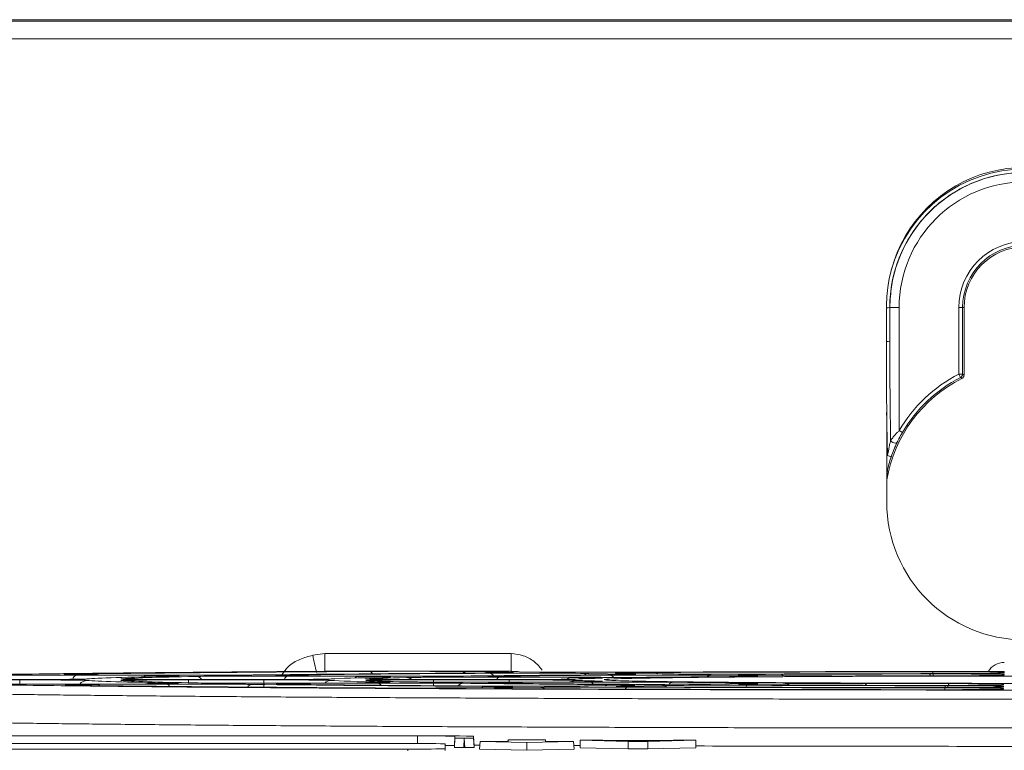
# Model space of a CAD drawing. Header units: millimetres. Extents: x 0 to 2100, y 0 to 1485.
# Tile 48 of 66: x 560 to 613, y 1332 to 1371. Entities that reach past the tile are written whole.
import ezdxf

# ---------------------------------------------------------------- set-up
doc = ezdxf.new("R2010")
doc.units = ezdxf.units.MM
doc.header["$LTSCALE"] = 5

msp = doc.modelspace()

# ---------------------------------------------------------------- linework, layer by layer
at = {"color": 7, "linetype": 'Continuous', "lineweight": 15}
for p, q in [((717.269, 1370.906), (511.269, 1370.906)), ((511.353, 1370.822), (717.185, 1370.822)), ((717.185, 1369.874), (511.353, 1369.874)), ((606.875, 1355.603), (606.88, 1345.103)), ((607.046, 1355.503), (607.047, 1355.503)), ((607.046, 1355.503), (607.047, 1353.697)), ((607.047, 1353.697), (607.047, 1355.503)), ((607.547, 1355.503), (607.047, 1355.503)), ((607.547, 1355.503), (607.547, 1348.92)), ((610.739, 1351.936), (610.739, 1355.503)), ((610.739, 1355.503), (610.939, 1355.503)), ((610.939, 1355.503), (610.939, 1351.936)), ((610.939, 1355.503), (611.019, 1355.503)), ((611.019, 1351.887), (611.019, 1355.503)), ((610.739, 1351.936), (610.829, 1351.758)), ((610.739, 1351.936), (610.939, 1351.936)), ((610.939, 1351.936), (611.019, 1351.887)), ((607.547, 1348.92), (607.72, 1348.82)), ((576.163, 1336.895), (576.806, 1336.985)), ((576.806, 1336.985), (576.806, 1336.037)), ((576.806, 1336.985), (586.776, 1336.985)), ((562.949, 1335.871), (562.938, 1335.872)), ((568.364, 1335.832), (564.627, 1335.85)), ((586.776, 1336.037), (576.806, 1336.037)), ((584.418, 1336.021), (586.423, 1335.991)), ((588.324, 1336), (587.223, 1336.017)), ((590.941, 1335.922), (592.952, 1335.892)), ((594.861, 1335.902), (592.848, 1335.932)), ((613.086, 1335.86), (613.165, 1335.867)), ((613.165, 1335.867), (613.163, 1335.829)), ((613.171, 1335.981), (613.169, 1335.943)), ((560.478, 1335.599), (556.464, 1335.599)), ((556.464, 1335.579), (560.478, 1335.579)), ((563.521, 1335.834), (567.255, 1335.815)), ((567.214, 1335.363), (563.522, 1335.345)), ((564.652, 1335.328), (568.342, 1335.346)), ((568.918, 1335.783), (568.67, 1335.775)), ((568.9, 1335.385), (568.901, 1335.385)), ((573.545, 1335.599), (569.52, 1335.599)), ((569.52, 1335.579), (573.545, 1335.579)), ((574.254, 1335.814), (574.246, 1335.815)), ((574.292, 1335.352), (574.284, 1335.352)), ((578.531, 1335.42), (574.825, 1335.402)), ((574.826, 1335.777), (578.564, 1335.758)), ((579.676, 1335.775), (575.936, 1335.793)), ((575.952, 1335.385), (579.656, 1335.403)), ((579.063, 1335.542), (579.057, 1335.542)), ((580.243, 1335.727), (580.018, 1335.719)), ((580.219, 1335.442), (580.215, 1335.442)), ((586.675, 1335.599), (582.624, 1335.599)), ((582.624, 1335.579), (586.675, 1335.579)), ((585.594, 1335.758), (585.593, 1335.758)), ((589.901, 1335.478), (586.166, 1335.459)), ((586.169, 1335.719), (589.924, 1335.701)), ((591.041, 1335.717), (587.282, 1335.736)), ((587.289, 1335.442), (591.021, 1335.461)), ((591.607, 1335.671), (591.448, 1335.663)), ((591.587, 1335.499), (591.587, 1335.499)), ((591.607, 1335.669), (591.607, 1335.669)), ((599.494, 1335.385), (597.467, 1335.355)), ((597.488, 1335.823), (599.513, 1335.793)), ((601.431, 1335.802), (599.404, 1335.833)), ((599.426, 1335.345), (601.45, 1335.375)), ((613.1, 1335.824), (613.099, 1335.824)), ((613.138, 1335.349), (613.136, 1335.312)), ((562.989, 1335.295), (562.98, 1335.296)), ((586.387, 1335.187), (584.378, 1335.157)), ((585.939, 1335.126), (585.934, 1335.126)), ((586.355, 1335.147), (588.361, 1335.177)), ((592.925, 1335.286), (590.911, 1335.256)), ((592.467, 1335.224), (592.457, 1335.225)), ((592.879, 1335.246), (594.89, 1335.276)), ((593.348, 1335.297), (593.334, 1335.296)), ((613.047, 1335.114), (613.126, 1335.12)), ((613.06, 1335.078), (613.06, 1335.078)), ((613.066, 1335.192), (613.066, 1335.192)), ((613.126, 1335.12), (613.124, 1335.083)), ((613.132, 1335.234), (613.13, 1335.197)), ((581.243, 1332.174), (513.243, 1332.174)), ((581.769, 1332.588), (550.268, 1332.588)), ((550.268, 1332.579), (581.769, 1332.579)), ((583.243, 1331.895), (583.243, 1332.157)), ((583.769, 1332.562), (583.743, 1332.062)), ((583.743, 1331.961), (583.769, 1332.461)), ((583.769, 1332.562), (583.769, 1332.461)), ((584.268, 1332.457), (584.242, 1331.957)), ((584.268, 1332.457), (584.27, 1332.457)), ((584.296, 1331.957), (584.27, 1332.457)), ((584.769, 1332.461), (584.769, 1332.562)), ((584.769, 1332.562), (584.795, 1332.062)), ((584.769, 1332.461), (584.795, 1331.961)), ((585.114, 1332.275), (585.082, 1331.875)), ((585.114, 1332.275), (587.614, 1332.223)), ((586.614, 1332.275), (585.114, 1332.275)), ((586.614, 1332.362), (586.609, 1332.275)), ((586.614, 1332.362), (586.614, 1332.275)), ((588.614, 1332.362), (586.614, 1332.362)), ((587.614, 1332.223), (590.114, 1332.275)), ((587.614, 1332.223), (587.614, 1331.822)), ((588.614, 1332.275), (588.614, 1332.362)), ((588.614, 1332.362), (588.618, 1332.275)), ((590.114, 1332.275), (588.614, 1332.275)), ((590.114, 1332.275), (590.145, 1331.875)), ((591.696, 1332.345), (590.48, 1332.345)), ((590.48, 1332.345), (593.045, 1332.289)), ((590.48, 1332.345), (590.48, 1331.945)), ((592.189, 1332.333), (591.696, 1332.345)), ((594.956, 1332.333), (592.189, 1332.333)), ((592.622, 1332.323), (594.525, 1332.323)), ((593.573, 1332.304), (592.622, 1332.323)), ((593.045, 1332.289), (593.045, 1331.889)), ((593.045, 1332.289), (594.102, 1332.289)), ((594.525, 1332.323), (593.573, 1332.304)), ((594.102, 1332.289), (596.667, 1332.345)), ((594.102, 1332.289), (594.102, 1331.889)), ((595.449, 1332.345), (594.956, 1332.333)), ((596.667, 1332.345), (595.449, 1332.345)), ((596.667, 1332.345), (596.667, 1331.945)), ((513.243, 1331.878), (581.243, 1331.878)), ((581.243, 1331.878), (581.243, 1331.778)), ((583.243, 1331.895), (583.243, 1331.795)), ((583.743, 1332.062), (583.743, 1331.961)), ((584.242, 1331.957), (584.296, 1331.957)), ((585.099, 1332.083), (584.794, 1332.084)), ((584.795, 1331.961), (584.795, 1332.062)), ((585.082, 1331.875), (587.614, 1331.822)), ((587.614, 1331.822), (590.145, 1331.875)), ((590.48, 1332.062), (590.131, 1332.063)), ((590.48, 1331.945), (593.045, 1331.889)), ((593.045, 1331.889), (594.102, 1331.889)), ((594.102, 1331.889), (596.667, 1331.945))]:
    msp.add_line(p, q, dxfattribs=at)
at = {"color": 8, "linetype": 'Continuous', "lineweight": 15}
for p, q in [((560.478, 1335.579), (560.478, 1335.348)), ((569.52, 1335.579), (569.52, 1335.423)), ((573.545, 1335.579), (573.545, 1335.185)), ((582.624, 1335.579), (582.624, 1335.267)), ((586.675, 1335.579), (586.675, 1335.461)), ((591.801, 1335.587), (591.786, 1335.592)), ((612.718, 1335.556), (612.723, 1335.566)), ((613.136, 1335.312), (613.073, 1335.309)), ((613.124, 1335.083), (613.06, 1335.08)), ((613.13, 1335.197), (613.066, 1335.194)), ((581.769, 1332.579), (581.769, 1332.174))]:
    msp.add_line(p, q, dxfattribs=at)
at = {"color": 7, "linetype": 'Continuous', "lineweight": 15, "flags": 128}
msp.add_lwpolyline([(607.09, 1348.403), (607.115, 1348.355), (607.156, 1348.313), (607.209, 1348.279), (607.268, 1348.257), (607.327, 1348.25), (607.381, 1348.258), (607.424, 1348.281), (607.452, 1348.315)], dxfattribs=at)
at = {"color": 8, "linetype": 'Continuous', "lineweight": 15, "flags": 128}
for points in [[(586.268, 1335.957), (586.342, 1335.981), (586.423, 1335.991)], [(592.797, 1335.858), (592.871, 1335.883), (592.952, 1335.892)], [(566.013, 1335.622), (566, 1335.625), (565.907, 1335.634)], [(579.145, 1335.621), (579.123, 1335.626), (579.03, 1335.635)], [(599.358, 1335.759), (599.431, 1335.783), (599.513, 1335.793)], [(599.426, 1335.345), (599.507, 1335.335), (599.58, 1335.311)], [(613.053, 1335.816), (613.069, 1335.82), (613.163, 1335.829)], [(586.355, 1335.147), (586.437, 1335.138), (586.509, 1335.113)], [(592.879, 1335.246), (592.96, 1335.236), (593.033, 1335.212)], [(613.014, 1335.071), (613.03, 1335.074), (613.124, 1335.083)]]:
    msp.add_lwpolyline(points, dxfattribs=at)
at = {"color": 7, "linetype": 'Continuous', "lineweight": 15}
for centre, radius, start, end in [((614.269, 1355.607), 7.394, 359.9738, 180.0262), ((614.269, 1355.503), 7.222, 0, 180), ((614.269, 1355.503), 6.722, 0, 180), ((614.269, 1355.503), 3.53, 0, 180), ((614.269, 1355.503), 3.33, 0, 180), ((614.269, 1355.503), 3.25, 0, 180), ((614.269, 1345.003), 7.5, 116.6187, 170.1675), ((614.269, 1345.003), 7.78, 116.9844, 149.7706), ((614.269, 1345.003), 7.58, 116.9844, 149.7706), ((610.739, 1351.936), 0.2, 296.9873, 359.9971), ((595.963, 1328.122), 27.923, 57.6396, 57.8317), ((606.624, 1346.558), 1.065, 62.4695, 73.4442), ((614.269, 1345.107), 7.389, 180.0262, 359.9738), ((581.743, 1274.865), 57.312, 88.50021, 90.49983), ((582.519, 1246.623), 85.968, 88.50021, 90.49983), ((582.269, 1275.269), 57.312, 88.50021, 90.49983), ((581.743, 1389.187), 57.312, 269.50017, 271.49979), ((583.293, 1323.343), 8.731, 87.046, 90.3286)]:
    msp.add_arc(centre, radius, start, end, dxfattribs=at)
at = {"color": 8, "linetype": 'Continuous', "lineweight": 15}
for centre, radius, start, end in [((614.269, 1355.496), 7.423, 15.617, 164.383), ((606.907, 1356.378), 0.886, 267.915, 279.0102), ((606.908, 1354.572), 0.886, 267.915, 279.0102), ((593.242, 1340.243), 17.404, 191.0923, 194.2165), ((579.147, 1335.792), 0.241, 28.2109, 84.0431), ((584.423, 1335.623), 0.398, 90.8479, 126.9302), ((585.609, 1335.682), 0.252, 28.1567, 84.4513), ((590.947, 1335.525), 0.398, 90.8513, 127.0852), ((594.507, 1335.839), 0.139, 28.3011, 82.0946), ((601.203, 1335.753), 0.128, 23.7338, 79.9951), ((609.06, 1335.791), 0.154, 2.3503, 43.6372), ((608.842, 1335.807), 0.522, 358.899, 23.022), ((563.599, 1335.553), 0.291, 105.5632, 168.6582), ((564.095, 1335.052), 0.498, 90.0795, 143.9162), ((564.639, 1335.158), 0.17, 40.5409, 85.6664), ((567.27, 1335.64), 0.176, 94.7649, 143.7958), ((568.312, 1335.139), 0.209, 25.4166, 81.9293), ((569.883, 1335.32), 0.443, 38.9969, 89.0777), ((572.97, 1334.951), 0.387, 92.1814, 141.3601), ((574.875, 1335.534), 0.247, 101.3603, 164.5702), ((575.939, 1335.216), 0.169, 40.8322, 85.6949), ((577.151, 1335.055), 0.496, 90.1117, 134.0566), ((578.579, 1335.58), 0.178, 94.9393, 145.5198), ((579.627, 1335.198), 0.207, 26.2565, 82.0468), ((581.172, 1335.258), 0.446, 50.0798, 89.4806), ((584.225, 1335.028), 0.367, 91.7543, 141.3192), ((586.199, 1335.511), 0.211, 98.1807, 155.3697), ((587.277, 1335.274), 0.169, 41.2717, 85.7379), ((589.948, 1335.507), 0.194, 96.9831, 146.7873), ((590.253, 1335.065), 0.488, 90.1165, 120.086), ((590.993, 1335.258), 0.205, 27.5298, 82.2249), ((591.963, 1335.111), 0.216, 92.6111, 133.0019), ((592.042, 1335.571), 0.262, 33.4083, 85.6027), ((595.477, 1335.112), 0.342, 91.9376, 138.1541), ((597.494, 1335.425), 0.398, 90.8602, 127.4978), ((598.684, 1335.187), 0.238, 92.0458, 129.6305), ((601.446, 1334.982), 0.394, 53.4742, 89.34), ((605.881, 1335.242), 0.154, 106.3482, 162.8059), ((610.466, 1335.187), 0.309, 141.4818, 182.7064), ((585.345, 1335.024), 0.205, 92.9711, 134.8761), ((588.356, 1334.784), 0.394, 53.4951, 89.3403), ((593.045, 1335.017), 0.176, 101.3008, 157.5372), ((594.885, 1334.883), 0.394, 53.4953, 89.3403), ((599.491, 1335.126), 0.168, 102.7717, 159.2124), ((610.392, 1335.078), 0.404, 152.3818, 182.7103)]:
    msp.add_arc(centre, radius, start, end, dxfattribs=at)
at = {"color": 7, "linetype": 'Continuous', "lineweight": 15}
for centre, major_axis, ratio, start_param, end_param in [((607.547, 1353.814), (0, 13.357), 0.037434, 1.579523, 1.987915), ((614.269, 1335.589), (61.632, 0), 0.008727, 2.176644, 2.538989), ((614.269, 1335.589), (50.368, 0), 0.008727, 2.182209, 2.531829), ((614.269, 1335.589), (48.632, 0), 0.008727, 2.200417, 2.515989), ((581.253, 1336.005), (3.653, 0), 0.008727, 0.523203, 2.176644), ((614.269, 1335.589), (37.368, 0), 0.008727, 2.210237, 2.504372), ((583.26, 1335.975), (3.652, 0), 0.008727, 5.323802, 6.207242), ((587.781, 1335.906), (3.648, 0), 0.008727, 0.523203, 2.200417), ((591.487, 1336.016), (3.654, 0), 0.008727, 3.665587, 5.147718), ((589.793, 1335.876), (3.647, 0), 0.008727, 5.351829, 6.207191), ((594.333, 1335.807), (3.643, 0), 0.008727, 0.523203, 2.243668), ((596.008, 1335.948), (3.65, 0), 0.008727, 3.220006, 3.665587), ((596.008, 1335.948), (3.65, 0), 0.008727, 1.988828, 2.644985), ((614.269, 1335.589), (50.368, 0), 0.008727, 1.611573, 2.006125), ((614.269, 1335.589), (48.632, 0), 0.008727, 1.672692, 1.988828), ((598.021, 1335.917), (3.649, 0), 0.008727, 3.665587, 5.119692), ((602.56, 1335.849), (3.645, 0), 0.008727, 3.220062, 3.665587), ((602.56, 1335.849), (3.645, 0), 0.008727, 1.945574, 2.634796), ((614.269, 1335.589), (37.368, 0), 0.008727, 1.683517, 1.978099), ((614.269, 1335.589), (35.632, 0), 0.008727, 1.714342, 1.945574), ((560.478, 1335.63), (3.634, 0), 0.008727, 4.712389, 6.194653), ((560.478, 1335.547), (3.629, 0), 0.008727, 0.087621, 1.570796), ((614.269, 1335.589), (50.368, 0), 0.008727, 3.229214, 3.57863), ((614.269, 1335.589), (50.368, 0), 0.008727, 2.702917, 3.05306), ((569.52, 1335.63), (3.634, 0), 0.008727, 3.219, 4.712389), ((614.269, 1335.589), (48.632, 0), 0.008727, 2.72028, 3.036295), ((614.269, 1335.589), (48.632, 0), 0.008727, 3.2478, 3.562723), ((569.52, 1335.547), (3.629, 0), 0.008727, 1.570796, 2.75427), ((614.269, 1335.589), (50.368, 0), 0.008727, 3.750577, 4.100451), ((573.545, 1335.63), (3.634, 0), 0.008727, 4.712389, 6.166617), ((573.545, 1335.547), (3.629, 0), 0.008727, 0.11566, 1.570796), ((614.269, 1335.589), (48.632, 0), 0.008727, 3.768007, 4.083307), ((614.269, 1335.589), (37.368, 0), 0.008727, 3.257253, 3.55118), ((614.269, 1335.589), (37.368, 0), 0.008727, 2.730237, 3.025024), ((582.624, 1335.63), (3.634, 0), 0.008727, 3.21811, 4.712389), ((614.269, 1335.589), (35.632, 0), 0.008727, 2.761843, 2.993057), ((614.269, 1335.589), (35.632, 0), 0.008727, 3.291033, 3.520951), ((582.624, 1335.547), (3.629, 0), 0.008727, 1.570796, 2.793718), ((614.269, 1335.589), (37.368, 0), 0.008727, 3.777891, 4.072403), ((614.269, 1335.589), (35.632, 0), 0.008727, 2.243668, 2.474235), ((614.269, 1335.589), (35.632, 0), 0.008727, 3.809588, 4.040087), ((586.675, 1335.63), (3.634, 0), 0.008727, 4.712389, 6.112267), ((586.675, 1335.547), (3.629, 0), 0.008727, 0.170017, 1.570796), ((614.269, 1335.589), (24.368, 0), 0.008727, 3.311609, 3.49785), ((614.269, 1335.589), (24.368, 0), 0.008727, 2.783309, 2.970675), ((589.793, 1335.302), (3.617, 0), 0.008727, 0.394831, 0.93081), ((594.333, 1335.371), (3.62, 0), 0.008727, 4.040087, 5.75919), ((614.269, 1335.589), (24.368, 0), 0.008727, 3.830949, 4.01803), ((614.269, 1335.589), (24.368, 0), 0.008727, 2.26457, 2.451029), ((596.358, 1335.401), (3.622, 0), 0.008727, 0.320204, 0.876438), ((596.358, 1335.777), (3.641, 0), 0.008727, 5.406163, 6.207139), ((602.56, 1335.329), (3.618, 0), 0.008727, 3.222986, 4.337946), ((596.358, 1335.401), (3.622, 0), 0.008727, 5.75919, 6.234364), ((604.586, 1335.818), (3.644, 0), 0.008727, 3.665587, 5.065362), ((604.586, 1335.36), (3.62, 0), 0.008727, 1.217507, 2.61839), ((614.269, 1335.589), (24.368, 0), 0.008727, 4.359099, 4.545636), ((614.269, 1335.589), (24.368, 0), 0.008727, 1.73673, 1.92377), ((614.269, 1335.589), (61.632, 0), 0.008727, 3.745103, 4.107062), ((581.253, 1335.173), (3.61, 0), 0.008727, 4.107062, 5.75919), ((587.781, 1335.271), (3.615, 0), 0.008727, 4.083307, 5.75919), ((589.48, 1335.131), (3.608, 0), 0.008727, 3.269101, 4.270974), ((583.26, 1335.203), (3.611, 0), 0.008727, 5.75919, 6.141511), ((614.269, 1335.589), (61.632, 0), 0.008727, 4.270974, 4.632461), ((591.487, 1335.162), (3.609, 0), 0.008727, 1.135081, 2.61839), ((596.008, 1335.23), (3.613, 0), 0.008727, 3.287348, 4.294728), ((589.793, 1335.302), (3.617, 0), 0.008727, 5.75919, 6.120838), ((614.269, 1335.589), (50.368, 0), 0.008727, 4.276674, 4.626201), ((614.269, 1335.589), (48.632, 0), 0.008727, 4.294728, 4.6095), ((598.021, 1335.26), (3.614, 0), 0.008727, 1.163131, 2.61839), ((614.269, 1335.589), (37.368, 0), 0.008727, 4.304723, 4.598823), ((614.269, 1335.589), (35.632, 0), 0.008727, 4.337946, 4.567815), ((584.27, 1332.461), (0.501, 0), 0.008727, 3.141592, 4.70965), ((584.268, 1332.461), (0.501, 0), 0.008727, 4.715128, 6.283186), ((584.244, 1331.961), (0.501, 0), 0.008727, 3.141592, 4.70965), ((584.295, 1331.961), (0.501, 0), 0.008727, 4.715128, 6.283186)]:
    msp.add_ellipse(centre, major_axis=major_axis, ratio=ratio, start_param=start_param, end_param=end_param, dxfattribs=at)
at = {"color": 8, "linetype": 'Continuous', "lineweight": 15}
for centre, major_axis, ratio, start_param, end_param in [((607.547, 1353.803), (0, 13.357), 0.052408, 1.868656, 2.055552), ((613.174, 1335.515), (0.028, 1), 0.999504, 0.028186, 1.056476), ((583.26, 1335.975), (3.652, 0), 0.008727, 6.207242, 6.806388), ((596.008, 1335.948), (3.65, 0), 0.008727, 2.644985, 3.220006), ((589.793, 1335.876), (3.647, 0), 0.008727, 6.207191, 6.806388), ((602.56, 1335.849), (3.645, 0), 0.008727, 2.634796, 3.220062), ((569.52, 1335.547), (3.629, 0), 0.008727, 2.75427, 3.2478), ((569.52, 1335.63), (3.634, 0), 0.008727, 3.036295, 3.219), ((582.624, 1335.547), (3.629, 0), 0.008727, 2.793718, 3.291033), ((582.624, 1335.63), (3.634, 0), 0.008727, 2.993057, 3.21811), ((589.793, 1335.302), (3.617, 0), 0.008727, 6.120838, 6.678017), ((602.56, 1335.329), (3.618, 0), 0.008727, 2.61839, 3.222986), ((596.358, 1335.777), (3.641, 0), 0.008727, 6.207139, 6.806388), ((596.358, 1335.401), (3.622, 0), 0.008727, 6.234364, 6.60339), ((583.26, 1335.203), (3.611, 0), 0.008727, 6.141511, 7.242043), ((589.48, 1335.131), (3.608, 0), 0.008727, 2.61839, 3.269101), ((596.008, 1335.23), (3.613, 0), 0.008727, 2.61839, 3.287348)]:
    msp.add_ellipse(centre, major_axis=major_axis, ratio=ratio, start_param=start_param, end_param=end_param, dxfattribs=at)
at = {"color": 7, "linetype": 'Continuous', "lineweight": 15}
for points, knots in [([(621.492, 1355.503), (621.49, 1355.636), (621.479, 1356.305), (621.225, 1357.776), (620.28, 1359.758), (618.531, 1361.509), (616.303, 1362.581), (613.847, 1362.856), (611.442, 1362.303), (609.352, 1360.986), (607.825, 1359.053), (607.126, 1357.11), (607.066, 1355.902), (607.046, 1355.503)], [0, 0, 0, 0, 0.017692, 0.088872, 0.196343, 0.303797, 0.411108, 0.518274, 0.625357, 0.732455, 0.839658, 0.947012, 1, 1, 1, 1]), ([(611.019, 1351.887), (611.017, 1351.864), (611.012, 1351.819), (610.978, 1351.76), (610.939, 1351.725), (610.914, 1351.711), (610.909, 1351.708)], [0, 0, 0, 0, 0.3048634, 0.609727, 0.914586, 1, 1, 1, 1]), ([(607.09, 1348.403), (607.098, 1348.413), (607.136, 1348.46), (607.249, 1348.597), (607.403, 1348.77), (607.513, 1348.885), (607.547, 1348.92)], [0, 0, 0, 0, 0.0805608, 0.3827136, 0.81332, 1, 1, 1, 1]), ([(607.72, 1348.82), (607.656, 1348.707), (607.564, 1348.542), (607.481, 1348.375), (607.457, 1348.325), (607.452, 1348.315)], [0, 0, 0, 0, 0.6339474, 0.9273029, 1, 1, 1, 1]), ([(606.927, 1347.579), (606.955, 1347.739), (606.995, 1347.971), (607.054, 1348.249), (607.08, 1348.359), (607.09, 1348.403)], [0, 0, 0, 0, 0.5732894, 0.8328144, 1, 1, 1, 1]), ([(607.452, 1348.315), (607.432, 1348.273), (607.385, 1348.172), (607.261, 1347.894), (607.175, 1347.661), (607.116, 1347.503)], [0, 0, 0, 0, 0.188853, 0.451258, 1, 1, 1, 1]), ([(574.524, 1335.862), (574.626, 1336.01), (574.869, 1336.362), (575.464, 1336.705), (575.933, 1336.832), (576.163, 1336.895)], [0, 0, 0, 0, 0.267888, 0.63998, 1, 1, 1, 1]), ([(576.468, 1336.034), (575.139, 1336.025), (572.48, 1336.007), (568.788, 1335.976), (565.345, 1335.942), (562.182, 1335.906), (559.357, 1335.868), (556.867, 1335.826), (554.776, 1335.783), (552.74, 1335.73), (551.925, 1335.69), (551.43, 1335.666)], [0, 0, 0, 0, 0.100376, 0.200753, 0.303791, 0.40683, 0.51166, 0.616491, 0.724367, 0.832243, 1, 1, 1, 1]), ([(564.627, 1335.85), (564.341, 1335.852), (563.734, 1335.856), (563.129, 1335.864), (563.004, 1335.87), (562.949, 1335.872)], [0, 0, 0, 0, 0.335292, 0.709558, 1, 1, 1, 1]), ([(572.978, 1335.84), (572.882, 1335.839), (572.55, 1335.836), (571.782, 1335.83), (570.653, 1335.827), (569.444, 1335.827), (568.724, 1335.83), (568.364, 1335.832)], [0, 0, 0, 0, 0.091333, 0.318314, 0.545386, 0.772699, 1, 1, 1, 1]), ([(576.806, 1336.037), (576.756, 1336.036), (576.668, 1336.035), (576.528, 1336.034), (576.468, 1336.034)], [0, 0, 0, 0, 0.573486, 1, 1, 1, 1]), ([(587.223, 1336.017), (587.1, 1336.019), (586.86, 1336.023), (586.699, 1336.03), (586.75, 1336.035), (586.776, 1336.037)], [0, 0, 0, 0, 0.33669, 0.662046, 1, 1, 1, 1]), ([(609.172, 1335.897), (609.599, 1335.897), (610.42, 1335.897), (611.56, 1335.893), (612.447, 1335.886), (613.05, 1335.877), (613.127, 1335.87), (613.165, 1335.867)], [0, 0, 0, 0, 0.212653, 0.408986, 0.605675, 0.802848, 1, 1, 1, 1]), ([(609.322, 1336.011), (609.7, 1336.011), (610.472, 1336.011), (611.567, 1336.007), (612.453, 1336), (613.056, 1335.991), (613.133, 1335.984), (613.171, 1335.981)], [0, 0, 0, 0, 0.193296, 0.394499, 0.596029, 0.798024, 1, 1, 1, 1]), ([(613.081, 1335.938), (613.015, 1335.935), (612.865, 1335.929), (612.191, 1335.921), (611.228, 1335.915), (610.453, 1335.914), (610.066, 1335.913)], [0, 0, 0, 0, 0.208074, 0.471838, 0.735926, 1, 1, 1, 1]), ([(613.069, 1336.033), (613.035, 1336.032), (612.952, 1336.031), (612.712, 1336.029), (612.447, 1336.028), (612.276, 1336.028), (612.216, 1336.028)], [0, 0, 0, 0, 0.216177, 0.525005, 0.833825, 1, 1, 1, 1]), ([(613.134, 1336.035), (613.134, 1336.035), (613.136, 1336.035), (613.121, 1336.034), (613.089, 1336.033), (613.069, 1336.033)], [0, 0, 0, 0, 0.01936, 0.361539, 1, 1, 1, 1]), ([(613.105, 1335.938), (613.106, 1335.938), (613.109, 1335.938), (613.091, 1335.937), (613.081, 1335.937)], [0, 0, 0, 0, 0.452939, 1, 1, 1, 1]), ([(551.427, 1335.512), (551.741, 1335.496), (552.371, 1335.463), (553.977, 1335.414), (556.083, 1335.366), (558.63, 1335.321), (561.507, 1335.28), (564.654, 1335.243), (568.189, 1335.207), (572.059, 1335.174), (576.205, 1335.145), (580.597, 1335.119), (585.277, 1335.096), (590.155, 1335.076), (595.187, 1335.06), (600.327, 1335.048), (605.623, 1335.04), (610.969, 1335.035), (616.306, 1335.035), (621.617, 1335.038), (626.932, 1335.046), (632.157, 1335.057), (637.222, 1335.072), (642.102, 1335.09), (646.837, 1335.113), (652.08, 1335.143), (657.609, 1335.182), (662.531, 1335.228), (666.319, 1335.271), (669.198, 1335.31), (671.681, 1335.351), (673.772, 1335.395), (675.801, 1335.448), (676.616, 1335.488), (677.111, 1335.512)], [0, 0, 0, 0, 0.0314854, 0.0632302, 0.095801, 0.1286592, 0.1576997, 0.1867402, 0.2165152, 0.2465092, 0.2755522, 0.3047983, 0.334359, 0.3643507, 0.3933925, 0.4226374, 0.452197, 0.4821873, 0.5112273, 0.5402673, 0.5700416, 0.6000349, 0.6290765, 0.6583211, 0.6878803, 0.7178704, 0.7617824, 0.8056943, 0.8356887, 0.8647318, 0.893978, 0.9235388, 0.9535305, 1, 1, 1, 1]), ([(563.522, 1335.345), (563.202, 1335.343), (562.526, 1335.341), (561.363, 1335.34), (560.223, 1335.343), (559.228, 1335.349), (558.821, 1335.355), (558.617, 1335.358)], [0, 0, 0, 0, 0.182552, 0.386698, 0.590958, 0.795485, 1, 1, 1, 1]), ([(558.619, 1335.82), (558.797, 1335.823), (559.175, 1335.829), (560.107, 1335.835), (561.233, 1335.838), (562.442, 1335.838), (563.162, 1335.835), (563.521, 1335.834)], [0, 0, 0, 0, 0.1828325, 0.3867806, 0.5909153, 0.795467, 1, 1, 1, 1]), ([(563.112, 1335.311), (563.122, 1335.311), (563.204, 1335.315), (563.71, 1335.322), (564.338, 1335.326), (564.652, 1335.328)], [0, 0, 0, 0, 0.063443, 0.531738, 1, 1, 1, 1]), ([(568.901, 1335.386), (568.859, 1335.384), (568.76, 1335.378), (568.171, 1335.369), (567.533, 1335.365), (567.214, 1335.363)], [0, 0, 0, 0, 0.2708936, 0.6354585, 1, 1, 1, 1]), ([(567.255, 1335.815), (567.39, 1335.814), (567.856, 1335.811), (568.467, 1335.805), (568.88, 1335.799), (568.905, 1335.795), (568.906, 1335.795)], [0, 0, 0, 0, 0.16697, 0.579437, 0.992315, 1, 1, 1, 1]), ([(568.342, 1335.346), (568.483, 1335.347), (568.97, 1335.349), (569.913, 1335.351), (571.092, 1335.35), (572.186, 1335.345), (572.699, 1335.34), (572.955, 1335.337)], [0, 0, 0, 0, 0.092164, 0.318829, 0.545637, 0.772827, 1, 1, 1, 1]), ([(568.938, 1335.783), (568.939, 1335.783), (568.941, 1335.783), (568.926, 1335.783), (568.918, 1335.782)], [0, 0, 0, 0, 0.503585, 1, 1, 1, 1]), ([(574.825, 1335.402), (574.48, 1335.4), (573.777, 1335.398), (572.585, 1335.397), (571.453, 1335.4), (570.474, 1335.407), (570.082, 1335.413), (569.886, 1335.416)], [0, 0, 0, 0, 0.193711, 0.395053, 0.596522, 0.798267, 1, 1, 1, 1]), ([(569.89, 1335.763), (570.077, 1335.766), (570.458, 1335.771), (571.412, 1335.778), (572.538, 1335.781), (573.747, 1335.781), (574.467, 1335.778), (574.826, 1335.777)], [0, 0, 0, 0, 0.193925, 0.395082, 0.596443, 0.798231, 1, 1, 1, 1]), ([(575.936, 1335.793), (575.629, 1335.795), (575.003, 1335.799), (574.409, 1335.807), (574.3, 1335.813), (574.254, 1335.816)], [0, 0, 0, 0, 0.355534, 0.7244273, 1, 1, 1, 1]), ([(574.871, 1335.34), (574.662, 1335.343), (574.353, 1335.347), (574.307, 1335.352), (574.292, 1335.354)], [0, 0, 0, 0, 0.67664, 1, 1, 1, 1]), ([(574.326, 1335.828), (574.327, 1335.828), (574.373, 1335.832), (574.614, 1335.835), (574.848, 1335.838)], [0, 0, 0, 0, 0.028553, 1, 1, 1, 1]), ([(574.412, 1335.368), (574.422, 1335.368), (574.504, 1335.372), (575.01, 1335.379), (575.638, 1335.383), (575.952, 1335.385)], [0, 0, 0, 0, 0.063422, 0.531729, 1, 1, 1, 1]), ([(580.215, 1335.443), (580.173, 1335.441), (580.075, 1335.435), (579.488, 1335.426), (578.85, 1335.422), (578.531, 1335.42)], [0, 0, 0, 0, 0.2671702, 0.6335963, 1, 1, 1, 1]), ([(578.564, 1335.758), (578.672, 1335.757), (579.112, 1335.755), (579.722, 1335.749), (580.155, 1335.743), (580.191, 1335.739), (580.192, 1335.739)], [0, 0, 0, 0, 0.1378796, 0.5639938, 0.9904974, 1, 1, 1, 1]), ([(579.656, 1335.403), (579.768, 1335.404), (580.225, 1335.406), (581.13, 1335.408), (582.313, 1335.407), (583.42, 1335.403), (583.949, 1335.398), (584.214, 1335.395)], [0, 0, 0, 0, 0.075132, 0.306077, 0.5371425, 0.7685797, 1, 1, 1, 1]), ([(584.234, 1335.783), (584.156, 1335.782), (583.835, 1335.778), (583.094, 1335.774), (581.965, 1335.77), (580.756, 1335.77), (580.036, 1335.773), (579.676, 1335.775)], [0, 0, 0, 0, 0.074175, 0.305459, 0.536823, 0.768417, 1, 1, 1, 1]), ([(580.247, 1335.726), (580.249, 1335.726), (580.251, 1335.726), (580.244, 1335.726), (580.243, 1335.726)], [0, 0, 0, 0, 0.885794, 1, 1, 1, 1]), ([(586.166, 1335.459), (585.774, 1335.457), (585.021, 1335.454), (583.779, 1335.455), (582.664, 1335.458), (581.715, 1335.465), (581.352, 1335.471), (581.171, 1335.474)], [0, 0, 0, 0, 0.2131546, 0.4096113, 0.6062165, 0.8031148, 1, 1, 1, 1]), ([(581.176, 1335.704), (581.376, 1335.708), (581.76, 1335.714), (582.755, 1335.72), (583.88, 1335.724), (585.089, 1335.724), (585.809, 1335.721), (586.169, 1335.719)], [0, 0, 0, 0, 0.213258, 0.409549, 0.606074, 0.803047, 1, 1, 1, 1]), ([(587.282, 1335.736), (586.938, 1335.738), (586.278, 1335.743), (585.707, 1335.751), (585.627, 1335.757), (585.594, 1335.759)], [0, 0, 0, 0, 0.390642, 0.750089, 1, 1, 1, 1]), ([(586.296, 1335.396), (586.052, 1335.4), (585.674, 1335.405), (585.625, 1335.41), (585.607, 1335.412)], [0, 0, 0, 0, 0.643743, 1, 1, 1, 1]), ([(585.703, 1335.772), (585.708, 1335.772), (585.771, 1335.776), (586.038, 1335.779), (586.282, 1335.782)], [0, 0, 0, 0, 0.083976, 1, 1, 1, 1]), ([(585.749, 1335.425), (585.759, 1335.426), (585.841, 1335.429), (586.347, 1335.436), (586.975, 1335.44), (587.289, 1335.442)], [0, 0, 0, 0, 0.063269, 0.531653, 1, 1, 1, 1]), ([(591.587, 1335.5), (591.545, 1335.498), (591.446, 1335.492), (590.858, 1335.484), (590.22, 1335.48), (589.901, 1335.478)], [0, 0, 0, 0, 0.269845, 0.634933, 1, 1, 1, 1]), ([(589.924, 1335.701), (589.98, 1335.7), (590.371, 1335.698), (590.976, 1335.693), (591.452, 1335.687), (591.51, 1335.683), (591.516, 1335.683)], [0, 0, 0, 0, 0.072752, 0.51202, 0.951622, 1, 1, 1, 1]), ([(591.021, 1335.461), (591.078, 1335.461), (591.477, 1335.463), (592.307, 1335.465), (593.495, 1335.465), (594.626, 1335.461), (595.185, 1335.456), (595.465, 1335.454)], [0, 0, 0, 0, 0.040105, 0.279848, 0.519671, 0.759843, 1, 1, 1, 1]), ([(595.484, 1335.724), (595.443, 1335.724), (595.147, 1335.721), (594.459, 1335.716), (593.329, 1335.713), (592.121, 1335.713), (591.401, 1335.716), (591.041, 1335.717)], [0, 0, 0, 0, 0.038873, 0.279011, 0.519201, 0.759606, 1, 1, 1, 1]), ([(591.786, 1335.592), (591.773, 1335.594), (591.702, 1335.608), (592.201, 1335.632), (593.314, 1335.664), (595.063, 1335.694), (597.353, 1335.72), (600.118, 1335.743), (603.291, 1335.762), (606.77, 1335.775), (610.467, 1335.784), (613.002, 1335.785), (614.269, 1335.786)], [0, 0, 0, 0, 0.025266, 0.133595, 0.241898, 0.350202, 0.458496, 0.566791, 0.675089, 0.783387, 0.891693, 1, 1, 1, 1]), ([(636.737, 1335.587), (636.735, 1335.58), (636.729, 1335.562), (635.988, 1335.533), (634.638, 1335.502), (632.672, 1335.474), (630.2, 1335.448), (627.265, 1335.427), (623.969, 1335.41), (620.392, 1335.399), (616.339, 1335.392), (612.196, 1335.392), (608.143, 1335.399), (604.566, 1335.41), (601.271, 1335.427), (598.337, 1335.448), (595.867, 1335.474), (593.901, 1335.502), (592.551, 1335.533), (591.809, 1335.562), (591.804, 1335.58), (591.801, 1335.587)], [0, 0, 0, 0, 0.034343, 0.088336, 0.142329, 0.196352, 0.250375, 0.304377, 0.358379, 0.412383, 0.466386, 0.533685, 0.587682, 0.641678, 0.695673, 0.749669, 0.803663, 0.857658, 0.911659, 0.96566, 1, 1, 1, 1]), ([(610.224, 1335.379), (610.287, 1335.379), (610.734, 1335.378), (611.534, 1335.375), (612.421, 1335.368), (613.023, 1335.359), (613.1, 1335.352), (613.138, 1335.349)], [0, 0, 0, 0, 0.039294, 0.279167, 0.519203, 0.75961, 1, 1, 1, 1]), ([(613.099, 1335.825), (613.05, 1335.822), (612.937, 1335.816), (612.314, 1335.808), (611.391, 1335.801), (610.626, 1335.799), (610.244, 1335.799)], [0, 0, 0, 0, 0.2045778, 0.4695212, 0.7347674, 1, 1, 1, 1]), ([(677.606, 1335.021), (677.107, 1334.997), (676.298, 1334.957), (674.291, 1334.905), (672.225, 1334.862), (669.708, 1334.82), (666.799, 1334.781), (663.538, 1334.744), (659.942, 1334.709), (655.976, 1334.677), (651.717, 1334.648), (647.224, 1334.622), (642.513, 1334.6), (637.542, 1334.581), (632.415, 1334.566), (627.196, 1334.555), (621.899, 1334.547), (616.484, 1334.543), (611.065, 1334.544), (605.709, 1334.548), (600.425, 1334.556), (595.177, 1334.568), (590.078, 1334.584), (585.188, 1334.604), (580.512, 1334.626), (576.022, 1334.653), (571.818, 1334.683), (567.945, 1334.715), (564.404, 1334.75), (561.178, 1334.788), (558.832, 1334.821), (556.803, 1334.854), (555.063, 1334.887), (553.288, 1334.929), (551.837, 1334.973), (551.234, 1335.005), (550.932, 1335.021)], [0, 0, 0, 0, 0.046467, 0.075404, 0.104542, 0.134313, 0.164304, 0.193243, 0.222383, 0.252157, 0.28215, 0.311086, 0.340222, 0.369992, 0.39998, 0.428919, 0.458058, 0.487831, 0.517823, 0.546758, 0.575895, 0.605665, 0.635654, 0.664591, 0.693728, 0.7235, 0.75349, 0.782429, 0.811569, 0.841342, 0.871335, 0.884962, 0.912231, 0.939668, 0.969721, 1, 1, 1, 1]), ([(563.525, 1335.284), (563.337, 1335.287), (563.047, 1335.291), (563.004, 1335.295), (562.989, 1335.297)], [0, 0, 0, 0, 0.65037, 1, 1, 1, 1]), ([(586.81, 1335.198), (586.81, 1335.198), (586.813, 1335.198), (586.806, 1335.198), (586.8, 1335.198)], [0, 0, 0, 0, 0.011796, 1, 1, 1, 1]), ([(613.073, 1335.309), (613.036, 1335.306), (612.954, 1335.3), (612.351, 1335.291), (611.447, 1335.285), (610.321, 1335.281), (609.531, 1335.281), (609.136, 1335.281)], [0, 0, 0, 0, 0.163674, 0.372359, 0.581329, 0.790673, 1, 1, 1, 1]), ([(613.066, 1335.194), (613.04, 1335.192), (612.971, 1335.186), (612.437, 1335.178), (611.568, 1335.171), (610.46, 1335.167), (609.67, 1335.167), (609.274, 1335.167)], [0, 0, 0, 0, 0.134217, 0.350286, 0.56662, 0.783318, 1, 1, 1, 1]), ([(613.06, 1335.08), (613.038, 1335.078), (612.976, 1335.073), (612.48, 1335.065), (611.63, 1335.058), (610.534, 1335.053), (609.743, 1335.053), (609.348, 1335.053)], [0, 0, 0, 0, 0.116035, 0.33666, 0.557539, 0.778777, 1, 1, 1, 1]), ([(609.933, 1335.151), (610.09, 1335.151), (610.634, 1335.15), (611.522, 1335.147), (612.409, 1335.14), (613.011, 1335.131), (613.088, 1335.124), (613.126, 1335.12)], [0, 0, 0, 0, 0.09154, 0.318305, 0.545278, 0.772648, 1, 1, 1, 1]), ([(610.034, 1335.265), (610.159, 1335.265), (610.67, 1335.264), (611.528, 1335.261), (612.415, 1335.254), (613.017, 1335.245), (613.094, 1335.238), (613.132, 1335.234)], [0, 0, 0, 0, 0.0744488, 0.3055024, 0.5367491, 0.7683832, 1, 1, 1, 1]), ([(550.906, 1333.493), (551.011, 1333.487), (551.38, 1333.465), (552.299, 1333.428), (553.868, 1333.382), (555.89, 1333.338), (558.326, 1333.295), (561.152, 1333.254), (564.336, 1333.216), (567.91, 1333.18), (571.811, 1333.146), (575.999, 1333.116), (580.433, 1333.089), (585.158, 1333.066), (590.081, 1333.046), (595.158, 1333.03), (600.345, 1333.017), (605.686, 1333.009), (611.078, 1333.004), (616.473, 1333.004), (621.826, 1333.008), (627.184, 1333.015), (632.436, 1333.027), (637.54, 1333.043), (642.456, 1333.062), (647.224, 1333.085), (651.745, 1333.111), (655.982, 1333.141), (659.908, 1333.173), (663.55, 1333.209), (666.83, 1333.247), (669.722, 1333.287), (672.216, 1333.329), (674.313, 1333.374), (676.332, 1333.428), (677.143, 1333.468), (677.632, 1333.493)], [0, 0, 0, 0, 0.011583, 0.0406218, 0.0698636, 0.09942, 0.1294071, 0.158451, 0.1876982, 0.21726, 0.2472529, 0.2762943, 0.3055387, 0.3350977, 0.3650876, 0.3941286, 0.4233726, 0.4529313, 0.4829208, 0.5119636, 0.5412096, 0.5707702, 0.6007618, 0.6298022, 0.6590456, 0.6886036, 0.7185924, 0.7476364, 0.7768836, 0.8064455, 0.8364384, 0.8654803, 0.8947252, 0.9242847, 0.9542752, 1, 1, 1, 1]), ([(667.769, 1332.267), (667.72, 1332.267), (666.402, 1332.248), (663.168, 1332.215), (658.104, 1332.169), (652.411, 1332.128), (646.247, 1332.094), (639.679, 1332.066), (632.794, 1332.044), (625.669, 1332.03), (618.404, 1332.022), (611.079, 1332.021), (603.826, 1332.029), (598.99, 1332.036), (596.674, 1332.043), (596.667, 1332.043)], [0, 0, 0, 0, 0.003507, 0.093971, 0.184723, 0.275187, 0.365639, 0.456379, 0.546831, 0.637291, 0.728039, 0.818499, 0.908953, 0.999695, 1, 1, 1, 1])]:
    msp.add_open_spline(points, degree=3, knots=knots, dxfattribs=at)
at = {"color": 8, "linetype": 'Continuous', "lineweight": 15}
for points, knots in [([(607.116, 1347.503), (607.072, 1347.377), (606.957, 1347.045), (606.909, 1346.697), (606.879, 1346.482)], [0, 0, 0, 0, 0.38036, 1, 1, 1, 1]), ([(586.776, 1336.985), (586.997, 1336.961), (587.437, 1336.913), (588.03, 1336.594), (588.308, 1336.263), (588.444, 1336.1)], [0, 0, 0, 0, 0.338542, 0.675963, 1, 1, 1, 1]), ([(562.949, 1335.872), (562.926, 1335.873), (562.799, 1335.877), (562.938, 1335.885), (563.308, 1335.891), (563.493, 1335.894)], [0, 0, 0, 0, 0.100668, 0.550349, 1, 1, 1, 1]), ([(613.174, 1336.037), (613.169, 1336.036), (613.162, 1336.034), (613.086, 1336.033), (613.069, 1336.033)], [0, 0, 0, 0, 0.76882, 1, 1, 1, 1]), ([(613.169, 1335.943), (613.171, 1335.942), (613.173, 1335.94), (613.107, 1335.938), (613.081, 1335.938)], [0, 0, 0, 0, 0.6044269, 1, 1, 1, 1]), ([(568.635, 1335.403), (568.694, 1335.401), (568.9, 1335.397), (569.038, 1335.391), (568.924, 1335.387), (568.901, 1335.386)], [0, 0, 0, 0, 0.242093, 0.845481, 1, 1, 1, 1]), ([(568.906, 1335.795), (568.985, 1335.792), (569.08, 1335.788), (568.942, 1335.784), (568.918, 1335.783)], [0, 0, 0, 0, 0.824678, 1, 1, 1, 1]), ([(574.254, 1335.816), (574.229, 1335.817), (574.109, 1335.821), (574.23, 1335.825), (574.326, 1335.828)], [0, 0, 0, 0, 0.206677, 1, 1, 1, 1]), ([(574.292, 1335.354), (574.25, 1335.356), (574.142, 1335.36), (574.309, 1335.365), (574.412, 1335.368)], [0, 0, 0, 0, 0.3838791, 1, 1, 1, 1]), ([(579.992, 1335.459), (580.037, 1335.458), (580.222, 1335.454), (580.355, 1335.448), (580.239, 1335.444), (580.215, 1335.443)], [0, 0, 0, 0, 0.20105, 0.830106, 1, 1, 1, 1]), ([(580.192, 1335.739), (580.281, 1335.736), (580.389, 1335.732), (580.265, 1335.728), (580.243, 1335.727)], [0, 0, 0, 0, 0.8284777, 1, 1, 1, 1]), ([(585.594, 1335.759), (585.568, 1335.76), (585.465, 1335.764), (585.601, 1335.769), (585.703, 1335.772)], [0, 0, 0, 0, 0.251125, 1, 1, 1, 1]), ([(585.607, 1335.412), (585.578, 1335.414), (585.486, 1335.418), (585.642, 1335.422), (585.749, 1335.425)], [0, 0, 0, 0, 0.315125, 1, 1, 1, 1]), ([(591.431, 1335.515), (591.451, 1335.514), (591.6, 1335.51), (591.725, 1335.505), (591.61, 1335.501), (591.587, 1335.5)], [0, 0, 0, 0, 0.113224, 0.816956, 1, 1, 1, 1]), ([(591.516, 1335.683), (591.611, 1335.679), (591.738, 1335.676), (591.632, 1335.672), (591.607, 1335.671)], [0, 0, 0, 0, 0.757634, 1, 1, 1, 1]), ([(613.163, 1335.829), (613.164, 1335.828), (613.166, 1335.827), (613.123, 1335.825), (613.099, 1335.825)], [0, 0, 0, 0, 0.418066, 1, 1, 1, 1]), ([(562.989, 1335.297), (562.949, 1335.299), (562.843, 1335.304), (563.009, 1335.308), (563.112, 1335.311)], [0, 0, 0, 0, 0.374434, 1, 1, 1, 1])]:
    msp.add_open_spline(points, degree=3, knots=knots, dxfattribs=at)
at = {"color": 7, "linetype": 'Continuous', "lineweight": 15}
msp.add_open_spline([(586.776, 1336.985), (586.776, 1336.86), (586.776, 1336.61), (586.776, 1336.299), (586.776, 1336.082), (586.776, 1336.052), (586.776, 1336.037)], degree=3, dxfattribs=at)

doc.saveas('drawing.dxf')
